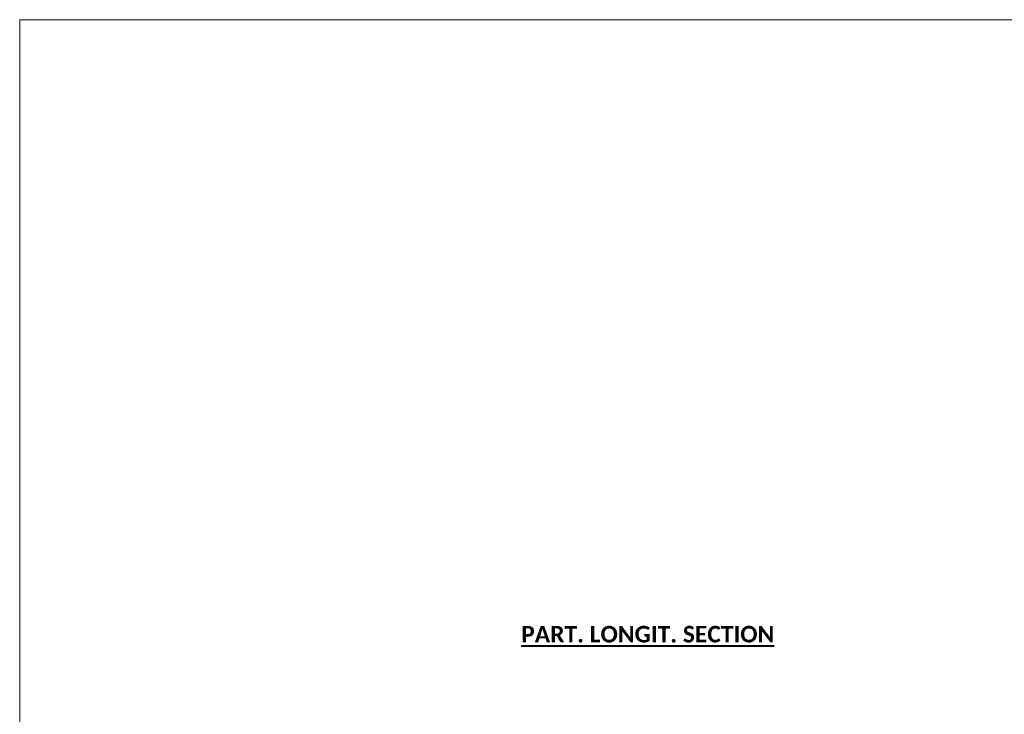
# Model space of a CAD drawing. Extents: x -24 to 2001459, y -730 to 1994016.
# Tile 2 of 8: x -24 to 199, y 133 to 290. Entities that reach past the tile are written whole.
import ezdxf

# ---------------------------------------------------------------- set-up
doc = ezdxf.new("R2010")
doc.units = 0
doc.header["$MEASUREMENT"] = 0
doc.layers.add('B_ANNO_NOPLOT', color=47, linetype='Continuous', lineweight=18, plot=False)
doc.layers.add('B_ANNO_TEXT_TITLE', color=7, linetype='Continuous', lineweight=40)
doc.styles.add('Title', font='calibrib.ttf', dxfattribs={"height": 0.125})

# ---------------------------------------------------------------- blocks, each defined once
blk = doc.blocks.new('*U191')
at = {"layer": 'B_ANNO_NOPLOT', "flags": 128}
blk.add_lwpolyline([(0, -1073.1956), (0, -758.1956), (404.9096, -758.1956), (404.9096, -774.6267), (472.5, -774.6267), (472.5, -1022.5711), (395.7134, -1022.5711), (395.7134, -1073.1956)], close=True, dxfattribs=at)
blk = doc.blocks.new('INS_G36DET_BASE')
at = {"layer": 'B_ANNO_NOPLOT', "flags": 128}
blk.add_lwpolyline([(0, 0), (0, 315), (404.91, 315), (404.91, 298.57), (472.5, 298.57), (472.5, 50.62), (395.71, 50.62), (395.71, 0)], close=True, dxfattribs=at)
at = {"layer": 'B_ANNO_TEXT_TITLE', "insert": (113.7, 177.55), "char_height": 3.75, "width": 86.1112, "attachment_point": 1, "style": 'Title'}
blk.add_mtext('{\\LPART. LONGIT. SECTION}', dxfattribs=at)

msp = doc.modelspace()

# ---------------------------------------------------------------- block references
msp.add_blockref('*U191', (-24.4, 1048.41))

# ---------------------------------------------------------------- next in the draw order: block references
msp.add_blockref('INS_G36DET_BASE', (-24.4, -24.79))

doc.saveas('drawing.dxf')
